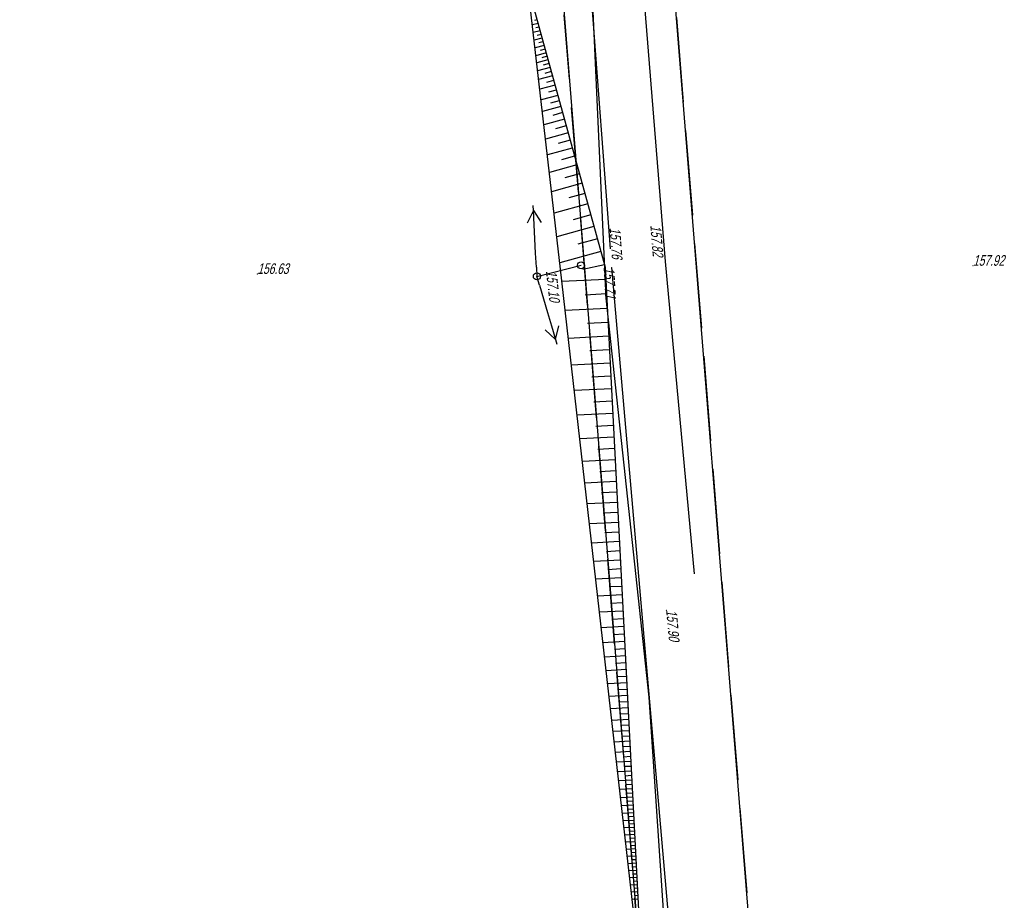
# Model space of a CAD drawing. Header units: metres. Extents: x 6582395 to 6583921, y 5752654 to 5753685.
# Tile 9 of 42: x 6583053 to 6583122, y 5752880 to 5752942. Entities that reach past the tile are written whole.
import ezdxf

# ---------------------------------------------------------------- set-up
doc = ezdxf.new("R2010")
doc.units = ezdxf.units.M
doc.header["$LTSCALE"] = 2
for name, pattern in [('1.0_0.5', [38.1, 25.4, -12.7]), ('GESTRICHELT', [4, 3, -1]), ('mz1.25_0.5', [44.45, 31.75, -12.7]), ('sm05_500', [25.4, 12.7, -12.7])]:
    doc.linetypes.add(name, pattern=pattern)
for name, color, linetype in [('000 Inne (niezydentyfikowane)', 7, 'Continuous'), ('217-Granica konturu klasyfikcyjnego', 7, 'Continuous'), ('218-Granica użytku', 7, 'Continuous'), ('219-Linia granicy', 7, 'Continuous'), ('420-Krawędź jezdni', 7, 'Continuous'), ('przewód elektroenergetyczny niskiego napięcia (linia) - symbol', 7, 'Continuous'), ('przewód telekomunikacyjny (linia)', 7, 'Continuous'), ('punkt wysokościowy sztuczny', 7, 'Continuous'), ('punkt wysokościowy sztuczny-Atr2', 7, 'Continuous'), ('skarpa nieumocniona (powierzchnia)', 7, 'Continuous'), ('słup łączony (linia)', 7, 'Continuous'), ('słup łączony (linia) - symbol', 7, 'Continuous')]:
    doc.layers.add(name, color=color, linetype=linetype)
doc.styles.add('STIL4', font='txt')

# ---------------------------------------------------------------- blocks, each defined once
blk = doc.blocks.new('PW02')
at = {"linetype": 'Continuous'}
blk.add_hatch(color=256, dxfattribs=at).paths.add_polyline_path([(0.045, 0, -1), (-0.045, 0, -1)], flags=16)
blk = doc.blocks.new('SM05')
at = {"linetype": 'Continuous'}
blk.add_circle((0, 0), 0.25, dxfattribs=at)
blk = doc.blocks.new('PE04')
at = {"linetype": 'Continuous'}
for p, q in [((0.65, 0), (0, 0)), ((0.65, 0), (1.65, 0)), ((1.65, 0), (2.65, 0)), ((2.65, 0), (3.65, 0)), ((3.65, 0), (4.65, 0)), ((4.65, 0), (3.784, 0.5)), ((4.65, 0), (3.784, -0.5)), ((4.65, 0), (5, 0))]:
    blk.add_line(p, q, dxfattribs=at)

msp = doc.modelspace()

# ---------------------------------------------------------------- linework, layer by layer
at = {"layer": '000 Inne (niezydentyfikowane)', "color": 7, "linetype": 'Continuous'}
for p, q in [((6583089.15, 5752941.98), (6583088.98, 5752941.93)), ((6583089.23, 5752941.72), (6583088.83, 5752941.61)), ((6583089.37, 5752941.2), (6583088.89, 5752941.07)), ((6583089.3, 5752941.46), (6583089.08, 5752941.4)), ((6583089.51, 5752940.68), (6583088.95, 5752940.53)), ((6583089.44, 5752940.94), (6583089.18, 5752940.87)), ((6583089.58, 5752940.42), (6583089.28, 5752940.34)), ((6583089.66, 5752940.16), (6583089.02, 5752939.99)), ((6583089.73, 5752939.9), (6583089.39, 5752939.81)), ((6583089.8, 5752939.64), (6583089.08, 5752939.44)), ((6583089.93, 5752939.15), (6583089.14, 5752938.93)), ((6583089.87, 5752939.4), (6583089.49, 5752939.29)), ((6583090.08, 5752938.61), (6583089.2, 5752938.37)), ((6583090.01, 5752938.89), (6583089.59, 5752938.77)), ((6583090.16, 5752938.32), (6583089.7, 5752938.19)), ((6583090.25, 5752938.02), (6583089.27, 5752937.75)), ((6583090.33, 5752937.7), (6583089.82, 5752937.56)), ((6583090.43, 5752937.37), (6583089.35, 5752937.07)), ((6583090.52, 5752937.01), (6583089.96, 5752936.86)), ((6583090.63, 5752936.64), (6583089.44, 5752936.32)), ((6583090.73, 5752936.26), (6583090.11, 5752936.08)), ((6583090.84, 5752935.85), (6583089.54, 5752935.49)), ((6583091.09, 5752934.97), (6583089.64, 5752934.57)), ((6583090.96, 5752935.42), (6583090.28, 5752935.23)), ((6583091.22, 5752934.49), (6583090.46, 5752934.28)), ((6583091.36, 5752933.99), (6583089.76, 5752933.55)), ((6583091.5, 5752933.47), (6583090.66, 5752933.24)), ((6583091.65, 5752932.92), (6583089.89, 5752932.44)), ((6583091.81, 5752932.34), (6583090.88, 5752932.09)), ((6583091.98, 5752931.74), (6583090.03, 5752931.2)), ((6583092.15, 5752931.1), (6583091.13, 5752930.81)), ((6583092.34, 5752930.43), (6583090.19, 5752929.83)), ((6583092.53, 5752929.72), (6583091.4, 5752929.41)), ((6583092.74, 5752928.98), (6583090.36, 5752928.33)), ((6583092.95, 5752928.2), (6583091.71, 5752927.86)), ((6583093.18, 5752927.38), (6583090.56, 5752926.66)), ((6583093.42, 5752926.52), (6583092.04, 5752926.14)), ((6583093.66, 5752925.62), (6583090.77, 5752924.82)), ((6583093.93, 5752924.67), (6583092.39, 5752924.34)), ((6583094.02, 5752923.65), (6583090.92, 5752923.49)), ((6583094.07, 5752922.62), (6583092.55, 5752922.54)), ((6583094.12, 5752921.6), (6583091.15, 5752921.45)), ((6583094.17, 5752920.61), (6583092.72, 5752920.53)), ((6583094.22, 5752919.63), (6583091.38, 5752919.48)), ((6583094.27, 5752918.67), (6583092.88, 5752918.6)), ((6583094.32, 5752917.74), (6583091.59, 5752917.6)), ((6583094.37, 5752916.82), (6583093.03, 5752916.75)), ((6583094.42, 5752915.92), (6583091.8, 5752915.79)), ((6583094.46, 5752915.04), (6583093.18, 5752914.98)), ((6583094.51, 5752914.18), (6583092, 5752914.05)), ((6583094.55, 5752913.34), (6583093.32, 5752913.27)), ((6583094.6, 5752912.51), (6583092.19, 5752912.39)), ((6583094.64, 5752911.7), (6583093.46, 5752911.64)), ((6583094.68, 5752910.91), (6583092.37, 5752910.79)), ((6583094.72, 5752910.13), (6583093.59, 5752910.07)), ((6583094.76, 5752909.37), (6583092.54, 5752909.26)), ((6583094.8, 5752908.63), (6583093.71, 5752908.57)), ((6583094.84, 5752907.9), (6583092.71, 5752907.79)), ((6583094.87, 5752907.18), (6583093.83, 5752907.13)), ((6583094.91, 5752906.48), (6583092.87, 5752906.38)), ((6583094.95, 5752905.8), (6583093.95, 5752905.75)), ((6583094.98, 5752905.13), (6583093.02, 5752905.03)), ((6583095.02, 5752904.47), (6583094.06, 5752904.42)), ((6583095.05, 5752903.83), (6583093.17, 5752903.73)), ((6583095.08, 5752903.2), (6583094.16, 5752903.15)), ((6583095.11, 5752902.58), (6583093.31, 5752902.48)), ((6583095.15, 5752901.97), (6583094.26, 5752901.93)), ((6583095.18, 5752901.38), (6583093.45, 5752901.29)), ((6583095.21, 5752900.8), (6583094.36, 5752900.76)), ((6583095.24, 5752900.23), (6583093.58, 5752900.15)), ((6583095.27, 5752899.67), (6583094.45, 5752899.63)), ((6583095.29, 5752899.13), (6583093.7, 5752899.05)), ((6583095.35, 5752898.07), (6583093.82, 5752897.99)), ((6583095.32, 5752898.6), (6583094.54, 5752898.55)), ((6583095.38, 5752897.56), (6583094.63, 5752897.52)), ((6583095.4, 5752897.06), (6583093.94, 5752896.98)), ((6583095.45, 5752896.09), (6583094.05, 5752896.01)), ((6583095.43, 5752896.57), (6583094.71, 5752896.53)), ((6583095.48, 5752895.61), (6583094.79, 5752895.58)), ((6583095.5, 5752895.15), (6583094.15, 5752895.08)), ((6583095.53, 5752894.7), (6583094.87, 5752894.67)), ((6583095.55, 5752894.26), (6583094.26, 5752894.19)), ((6583095.57, 5752893.82), (6583094.94, 5752893.79)), ((6583095.59, 5752893.4), (6583094.35, 5752893.33)), ((6583095.64, 5752892.57), (6583094.45, 5752892.51)), ((6583095.62, 5752892.98), (6583095.01, 5752892.95)), ((6583095.68, 5752891.78), (6583094.54, 5752891.72)), ((6583095.66, 5752892.17), (6583095.08, 5752892.14)), ((6583095.72, 5752891.03), (6583094.62, 5752890.97)), ((6583095.7, 5752891.4), (6583095.14, 5752891.37)), ((6583095.74, 5752890.66), (6583095.2, 5752890.63)), ((6583095.76, 5752890.3), (6583094.71, 5752890.24)), ((6583095.77, 5752889.95), (6583095.26, 5752889.92)), ((6583095.79, 5752889.6), (6583094.78, 5752889.55)), ((6583095.83, 5752888.93), (6583094.86, 5752888.88)), ((6583095.81, 5752889.26), (6583095.32, 5752889.24)), ((6583095.86, 5752888.29), (6583094.93, 5752888.24)), ((6583095.84, 5752888.61), (6583095.37, 5752888.58)), ((6583095.89, 5752887.67), (6583095, 5752887.63)), ((6583095.88, 5752887.98), (6583095.42, 5752887.95)), ((6583095.92, 5752887.08), (6583095.07, 5752887.04)), ((6583095.91, 5752887.37), (6583095.47, 5752887.35)), ((6583095.95, 5752886.52), (6583095.13, 5752886.47)), ((6583095.94, 5752886.8), (6583095.52, 5752886.77)), ((6583095.97, 5752886.24), (6583095.57, 5752886.22)), ((6583095.98, 5752885.97), (6583095.2, 5752885.93)), ((6583096, 5752885.71), (6583095.61, 5752885.69)), ((6583096.01, 5752885.45), (6583095.26, 5752885.41)), ((6583096.03, 5752884.94), (6583095.31, 5752884.91)), ((6583096.02, 5752885.2), (6583095.65, 5752885.18)), ((6583096.06, 5752884.44), (6583095.37, 5752884.4)), ((6583096.05, 5752884.69), (6583095.69, 5752884.67)), ((6583096.07, 5752884.19), (6583095.74, 5752884.17)), ((6583096.09, 5752883.93), (6583095.43, 5752883.9)), ((6583096.11, 5752883.43), (6583095.48, 5752883.4)), ((6583096.1, 5752883.68), (6583095.78, 5752883.66)), ((6583096.14, 5752882.92), (6583095.54, 5752882.89)), ((6583096.13, 5752883.18), (6583095.82, 5752883.16)), ((6583096.15, 5752882.67), (6583095.86, 5752882.65)), ((6583096.17, 5752882.42), (6583095.6, 5752882.39)), ((6583096.18, 5752882.16), (6583095.9, 5752882.15)), ((6583096.19, 5752881.91), (6583095.66, 5752881.88)), ((6583096.22, 5752881.41), (6583095.71, 5752881.38)), ((6583096.21, 5752881.66), (6583095.95, 5752881.65)), ((6583096.25, 5752880.9), (6583095.77, 5752880.88)), ((6583096.23, 5752881.15), (6583095.99, 5752881.14)), ((6583096.26, 5752880.65), (6583096.03, 5752880.64)), ((6583096.27, 5752880.39), (6583095.83, 5752880.37)), ((6583096.3, 5752879.89), (6583095.89, 5752879.87)), ((6583096.29, 5752880.14), (6583096.07, 5752880.13))]:
    msp.add_line(p, q, dxfattribs=at)
at = {"layer": '217-Granica konturu klasyfikcyjnego', "color": 3, "linetype": 'GESTRICHELT'}
for p, q in [((6583096.56, 5752873.99), (6583091.08, 5752942.33)), ((6583099.01, 5752942.14), (6583104.51, 5752873.74))]:
    msp.add_line(p, q, dxfattribs=at)
at = {"layer": '218-Granica użytku', "color": 3, "linetype": 'GESTRICHELT'}
for p, q in [((6583096.56, 5752873.99), (6583091.08, 5752942.33)), ((6583099.01, 5752942.14), (6583104.51, 5752873.74))]:
    msp.add_line(p, q, dxfattribs=at)
at = {"layer": '219-Linia granicy', "color": 7, "linetype": 'Continuous'}
for p, q in [((6583090.6, 5752948.3), (6583096.56, 5752873.99)), ((6583104.51, 5752873.74), (6583098.49, 5752948.68))]:
    msp.add_line(p, q, dxfattribs=at)
at = {"layer": '420-Krawędź jezdni', "color": 7, "linetype": '1.0_0.5'}
for points in [[(6583052.61, 5753376.41), (6583054.95, 5753355.49), (6583058.32, 5753321.15), (6583060.99, 5753286.92), (6583063.36, 5753259.97), (6583065.36, 5753237.55), (6583067.36, 5753216.12), (6583069.46, 5753193.3), (6583074.13, 5753139.59), (6583078.81, 5753099.98), (6583082.8, 5753058.82), (6583085.22, 5753029.41), (6583090.51, 5752976.47), (6583094.43, 5752924.48), (6583102.94, 5752827.03), (6583103.6, 5752824.18), (6583106.56, 5752807.32), (6583108.67, 5752790.61)], [(6583110.31, 5752807.5), (6583107.43, 5752825.1), (6583107.28, 5752826.98), (6583098.24, 5752924.9), (6583094, 5752976.88), (6583089.34, 5753029.63), (6583086.49, 5753059.37), (6583082.86, 5753100.57), (6583078.69, 5753140.08), (6583075.2, 5753171.76)]]:
    msp.add_lwpolyline(points, dxfattribs=at)
at = {"layer": 'przewód telekomunikacyjny (linia)', "color": 30, "linetype": 'Continuous'}
msp.add_lwpolyline([(6583119.496, 5752659.696), (6583118.08, 5752674.44), (6583115.71, 5752695.67), (6583111.04, 5752746.04), (6583110.19, 5752753.86), (6583111.2, 5752758.11), (6583109.99, 5752778.24), (6583108.72, 5752790.51), (6583102.33, 5752832.39), (6583098.84, 5752867.91), (6583097.09, 5752894.15), (6583094.04, 5752922.32), (6583092.42, 5752958.16), (6583090.99, 5752973.4), (6583087.17, 5752999.11), (6583085.65, 5753010.58), (6583085.54, 5753014.19), (6583083.15, 5753044.14)], dxfattribs=at)
at = {"layer": 'skarpa nieumocniona (powierzchnia)', "color": 7, "linetype": 'mz1.25_0.5'}
msp.add_lwpolyline([(6583096.65, 5752873.16), (6583090.82, 5752924.38), (6583088.52, 5752944.28), (6583093.97, 5752924.51)], close=True, dxfattribs=at)
at = {"layer": 'słup łączony (linia)', "color": 7, "linetype": 'sm05_500'}
msp.add_line((6583089.15, 5752923.86), (6583092.27, 5752924.64), dxfattribs=at)

# ---------------------------------------------------------------- block references
at = {"layer": 'przewód elektroenergetyczny niskiego napięcia (linia) - symbol'}
for xscale, yscale, rotation in [(0.9999999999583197, 0.9999999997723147, 93.02500000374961), (0.99999999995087, 0.9999999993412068, 286.3899999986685)]:
    msp.add_blockref('PE04', (6583089.15, 5752923.86), dxfattribs=dict(at, xscale=xscale, yscale=yscale, rotation=rotation))
at = {"layer": 'punkt wysokościowy sztuczny', "xscale": 0.9999999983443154, "yscale": 0.9999999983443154}
for p in [(6583090.82, 5752924.38), (6583093.97, 5752924.51), (6583094.43, 5752924.48), (6583098.24, 5752924.9), (6583119.96, 5752924.61), (6583069.4, 5752924.03), (6583098.3, 5752900.28)]:
    msp.add_blockref('PW02', p, dxfattribs=at)
at = {"layer": 'słup łączony (linia) - symbol'}
for p in [(6583092.27, 5752924.64), (6583089.15, 5752923.86)]:
    msp.add_blockref('SM05', p, dxfattribs=at)

# ---------------------------------------------------------------- texts
at = {"layer": 'punkt wysokościowy sztuczny-Atr2', "color": 7, "style": 'STIL4', "oblique": 15, "width": 0.72}
for s, rotation, p in [('157.76', -85.688, (6583094.282, 5752927.291)), ('157.82', -85.337, (6583097.161, 5752927.456)), ('157.71', -87.013, (6583093.866, 5752924.502)), ('157.10', -83.507, (6583089.786, 5752924.237)), ('157.90', -84.726, (6583098.279, 5752900.296))]:
    msp.add_text(s, height=0.75, rotation=rotation, dxfattribs=at).set_placement(p)
for s, p in [('157.92', (6583119.96, 5752924.61)), ('156.63', (6583069.4, 5752924.03))]:
    msp.add_text(s, height=0.75, dxfattribs=at).set_placement(p)

doc.saveas('drawing.dxf')
